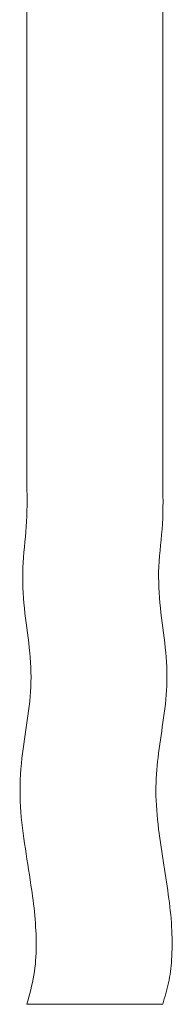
# Model space of a CAD drawing. Header units: millimetres. Extents: x 0 to 210, y 0 to 297.
# Tile 2 of 22: x 46 to 54, y 116 to 169. Entities that reach past the tile are written whole.
import ezdxf

# ---------------------------------------------------------------- set-up
doc = ezdxf.new("R2010")
doc.units = ezdxf.units.MM

msp = doc.modelspace()

# ---------------------------------------------------------------- linework, layer by layer
at = {"color": 179, "linetype": 'Continuous', "lineweight": 15}
for p, q in [((46.039, 202.644), (46.039, 144.275)), ((53.373, 144.275), (53.373, 202.644)), ((46.039, 115.977), (49.706, 115.977)), ((49.706, 115.977), (53.373, 115.977))]:
    msp.add_line(p, q, dxfattribs=at)
for points, knots in [([(46.039, 144.275), (46.056, 143.519), (46.09, 142.02), (45.786, 139.81), (45.836, 137.608), (46.174, 135.482), (46.336, 133.359), (46.083, 131.284), (45.73, 129.16), (45.621, 126.927), (45.904, 124.646), (46.247, 122.607), (46.494, 120.776), (46.58, 119.151), (46.481, 117.531), (46.187, 116.497), (46.039, 115.977)], [0, 0, 0, 0, 0.079507, 0.157833, 0.234559, 0.310551, 0.384789, 0.457912, 0.530089, 0.611926, 0.692418, 0.771779, 0.830009, 0.886969, 0.943174, 1, 1, 1, 1]), ([(53.373, 115.977), (53.487, 116.36), (53.721, 117.14), (53.887, 118.479), (53.892, 119.999), (53.715, 121.707), (53.425, 123.523), (53.123, 125.454), (52.955, 127.396), (53.098, 129.323), (53.399, 131.197), (53.656, 133.169), (53.542, 135.242), (53.205, 137.361), (53.091, 139.602), (53.422, 141.901), (53.389, 143.474), (53.373, 144.275)], [0, 0, 0, 0, 0.041997, 0.0857894, 0.1416268, 0.2018218, 0.2665619, 0.3354203, 0.4078734, 0.4714183, 0.5384124, 0.6080769, 0.6803899, 0.7561715, 0.834366, 0.9157642, 1, 1, 1, 1])]:
    msp.add_open_spline(points, degree=3, knots=knots, dxfattribs=at)

doc.saveas('drawing.dxf')
